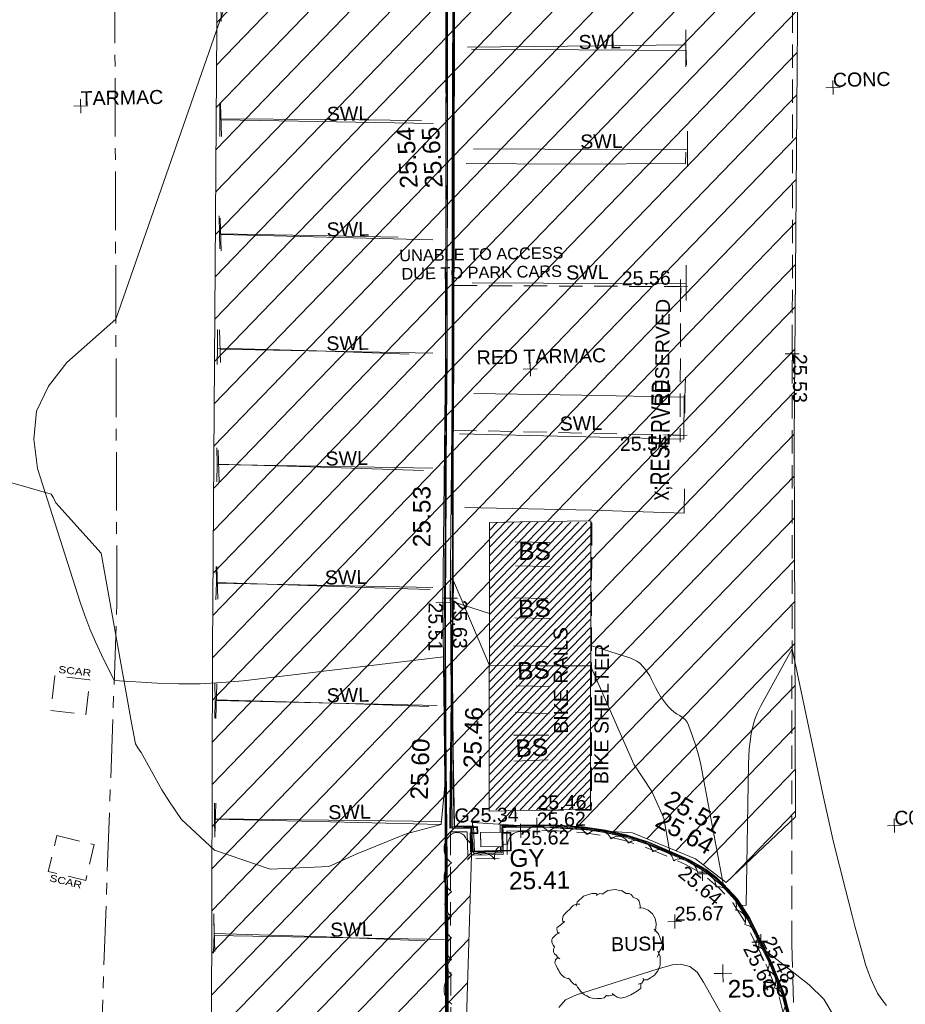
# Model space of a CAD drawing. Header units: millimetres. Extents: x -290717 to 520720, y -88450 to 287762.
# Tile 116 of 256: x -231830 to -212884, y 97417 to 118484. Entities that reach past the tile are written whole.
import ezdxf

# ---------------------------------------------------------------- set-up
doc = ezdxf.new("R2010")
doc.units = ezdxf.units.MM
for name, pattern in [('IMPORT-CENTER _6_', [2000, 1250, -250, 250, -250]), ('IMPORT-DASHED _2_', [750, 500, -250]), ('IMPORT-UG_ELEC_STREET LIGHTING_QLB2 _2_', [2700, 1500, -300, 0, -250, 150, -300, 0, -200])]:
    doc.linetypes.add(name, pattern=pattern)
for name, color, linetype, lineweight, true_color in [('00_TOPO_BIKE_STAND', 1, 'Continuous', 9, 0xff0000), ('00_TOPO_BUILDING_CANOPY', 7, 'Continuous', 9, 0xff7fff), ('00_TOPO_BUILDING_HATCH', 7, 'Continuous', 9, 0x999999), ('00_TOPO_KERB_BOTTOM', 1, 'Continuous', 9, 0xff0000), ('00_TOPO_KERB_TOP', 7, 'Continuous', 9, 0xa500a5), ('00_TOPO_LEVEL_SPOT', 7, 'Continuous', 9, 0x666666), ('00_TOPO_ROAD_MARKING_WHITE_CONTINUOUS', 7, 'Continuous', 9, 0x999999), ('00_TOPO_ROAD_MARKING_WHITE_DASH', 7, 'Continuous', 9, 0x999999), ('00_TOPO_SERV_GULLY', 7, 'Continuous', 9, 0x5252a5), ('00_UAV_FORM_LINES', 7, 'Continuous', 9, 0x666666), ('01_DTM_CONTOUR_MNR', 7, 'Continuous', 9, 0xa5a552), ('12333-PUM-2D-U-0001-C01 - Rev2_REVIT IMPORT_dwg', 7, 'Continuous', 9, 0x767676), ('BUS_SHELTER', 7, 'IMPORT-DASHED _2_', 9, 0x00a5a5), ('BUS_SHELTER_TXT', 7, 'Continuous', 9, 0x00a5a5), ('BUSH', 7, 'Continuous', 9, 0x00a500), ('BUSH_TXT', 7, 'Continuous', 9, 0x00a500), ('CONTOURS_MINOR', 7, 'Continuous', 9, 0x00a5a5), ('FORM_LINE', 7, 'IMPORT-DASHED _2_', 9, 0x00a500), ('FORM_LINE_RMK', 7, 'Continuous', 9, 0x00a500), ('GULLY', 7, 'Continuous', 9, 0x7fbfff), ('GULLY_LVL', 7, 'Continuous', 9, 0x7fbfff), ('KERB_BOTTOM', 7, 'Continuous', 9, 0x0000a5), ('KERB_BOTTOM_LVL', 7, 'Continuous', 9, 0x0000a5), ('KERB_TOP', 2, 'Continuous', 9, 0xffff00), ('KERB_TOP_LVL', 2, 'Continuous', 9, 0xffff00), ('MARKINGS_WHITE_LINE', 7, 'Continuous', 9, 0xc0c0c0), ('MARKINGS_WHITE_LINE_TXT', 7, 'Continuous', 9, 0xc0c0c0), ('PUM-UNABLE TO SURVEY', 190, 'Continuous', 9, 0x7f00ff), ('ROAD_CROWNLINE', 7, 'IMPORT-CENTER _6_', 9, 0xa500a5), ('ROAD_MARKINGS', 7, 'Continuous', 9, 0xc0c0c0), ('SPOT_HEIGHTS_LVL', 7, 'Continuous', 9, 0x00a500), ('VEGETATION', 7, 'Continuous', 9, 0x00a500)]:
    doc.layers.add(name, color=color, linetype=linetype, lineweight=lineweight, true_color=true_color)
for name, color, linetype, lineweight in [('00_TOPO_ROAD_TEXT', 7, 'Continuous', 9), ('CHANGE_OF_SURFACE', 7, 'IMPORT-DASHED _2_', 9), ('CHANGE_OF_SURFACE_LVL', 7, 'Continuous', 9), ('RAILINGS_TXT', 7, 'Continuous', 9), ('Text', 7, 'Continuous', 9), ('TEXT_TXT', 7, 'Continuous', 9)]:
    doc.layers.add(name, color=color, linetype=linetype, lineweight=lineweight)
doc.styles.add('Arial_1', font='arial.ttf', dxfattribs={"height": 250})
doc.styles.add('Arial_2', font='arial.ttf', dxfattribs={"width": 1.208535, "height": 150})
doc.styles.add('Arial_3', font='arial.ttf', dxfattribs={"height": 300})
doc.styles.add('Swis721 Lt BT_14', font='swissl.ttf', dxfattribs={"width": 0.736551, "height": 400})
doc.styles.add('Swis721 Lt BT_2', font='swissl.ttf', dxfattribs={"height": 375})

# ---------------------------------------------------------------- blocks, each defined once
blk = doc.blocks.new('12333-PUM-2D-U-0001-C01 - Rev2_REVIT IMPORT_dwg_MM-2077200-Site Location Plan Existing')
at = {"layer": '00_TOPO_LEVEL_SPOT', "color": 254, "true_color": 0xcccccc, "flags": 128}
for points in [[(0, -500), (0, 0), (-500, 0)], [(500, 0), (0, 0), (0, 500)]]:
    blk.add_lwpolyline(points, dxfattribs=at)
blk = doc.blocks.new('12333-PUM-2D-U-0001-C01 - Rev2_REVIT IMPORT_dwg_MGS62954_T2_Galway_ITM_3d_Rev1-2077680-Site Location Plan Existing')
at = {"layer": '00_TOPO_BUILDING_HATCH', "true_color": 0xcccccc}
h = blk.add_hatch(dxfattribs=at)
h.set_pattern_fill('FP_2', color=254, style=0, pattern_type=2)
h.set_pattern_definition([(45, (0, 0), (-88.388347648, 88.388347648), [])])
h.paths.add_polyline_path([(533683461, 725660830), (533684138, 725660830), (533684254, 725666973), (533682744, 725667002), (533682100, 725667002), (533681984, 725660857), (533682602, 725660846)])
at = {"layer": '00_TOPO_BIKE_STAND', "color": 254, "true_color": 0xcccccc}
for p, q in [((533682636, 725666576), (533683376, 725666551)), ((533682632, 725666062), (533683371, 725666037)), ((533682603, 725665378), (533683308, 725665355)), ((533682601, 725664950), (533683357, 725664925)), ((533682565, 725664352), (533683308, 725664327)), ((533683299, 725663471), (533682605, 725663495)), ((533682572, 725662933), (533683301, 725662884)), ((533682530, 725662444), (533683285, 725662433)), ((533682526, 725661889), (533683259, 725661904))]:
    blk.add_line(p, q, dxfattribs=at)
at = {"layer": '00_TOPO_BUILDING_CANOPY', "color": 254, "true_color": 0xcccccc}
for p, q in [((533681978, 725660830), (533682092, 725667002)), ((533682744, 725667002), (533682100, 725667002)), ((533684264, 725667002), (533682744, 725667002)), ((533684150, 725660830), (533684264, 725667002)), ((533683461, 725660830), (533681978, 725660830)), ((533684138, 725660830), (533683461, 725660830)), ((533684150, 725660830), (533684138, 725660830))]:
    blk.add_line(p, q, dxfattribs=at)
at = {"layer": '00_TOPO_KERB_BOTTOM', "color": 254, "true_color": 0xcccccc, "flags": 128}
for points in [[(533681427, 725683395), (533681313, 725675166), (533681159, 725667732), (533681104, 725665193), (533681031, 725660221), (533680970, 725656534)], [(533688301, 725656401), (533688186, 725656895), (533687819, 725657764), (533687485, 725658458), (533687193, 725658907), (533686815, 725659321), (533686593, 725659505), (533686155, 725659744), (533685509, 725660018), (533684949, 725660247), (533684471, 725660350), (533683893, 725660459), (533683140, 725660510), (533682254, 725660506)], [(533681727, 725660504), (533681153, 725660502), (533681177, 725661375), (533681299, 725665774), (533681346, 725668584), (533681457, 725674865), (533681560, 725679707), (533681698, 725686986), (533682056, 725707130), (533682109, 725712430)], [(533681727, 725660504), (533681727, 725660356), (533681579, 725660356), (533681579, 725659981), (533682420, 725659981), (533682420, 725660350), (533682255, 725660350), (533682254, 725660506)]]:
    blk.add_lwpolyline(points, dxfattribs=at)
at = {"layer": '00_TOPO_KERB_TOP', "color": 254, "true_color": 0xcccccc, "flags": 128}
for points in [[(533681448, 725683395), (533681335, 725675166), (533681180, 725667731), (533681125, 725665192), (533681052, 725660220), (533680991, 725656534)], [(533688280, 725656397), (533688166, 725656888), (533687800, 725657755), (533687466, 725658447), (533687175, 725658893), (533686800, 725659305), (533686580, 725659487), (533686145, 725659725), (533685501, 725659999), (533684943, 725660226), (533684466, 725660329), (533683890, 725660437), (533683140, 725660489), (533682268, 725660485)], [(533681713, 725660482), (533681131, 725660480), (533681155, 725661376), (533681278, 725665775), (533681324, 725668584), (533681436, 725674865), (533681538, 725679708), (533681676, 725686986), (533681956, 725702702), (533682035, 725707130), (533682060, 725712430)], [(533681713, 725660482), (533681713, 725660370), (533681565, 725660370), (533681565, 725659967), (533682434, 725659967), (533682434, 725660364), (533682269, 725660364), (533682268, 725660485)]]:
    blk.add_lwpolyline(points, dxfattribs=at)
at = {"layer": '00_TOPO_ROAD_MARKING_WHITE_CONTINUOUS', "color": 254, "true_color": 0xcccccc}
for p, q in [((533676540, 725678200), (533676540, 725677820)), ((533676480, 725675740), (533676470, 725675360)), ((533676430, 725673280), (533676430, 725672960)), ((533676340, 725670830), (533676330, 725670480)), ((533676290, 725668350), (533676280, 725667970)), ((533676160, 725663310), (533676150, 725662920)), ((533676100, 725660760), (533676100, 725660370)), ((533676050, 725658310), (533676030, 725657890))]:
    blk.add_line(p, q, dxfattribs=at)
at = {"layer": '00_TOPO_ROAD_MARKING_WHITE_CONTINUOUS', "color": 254, "true_color": 0xcccccc, "flags": 128}
for points in [[(533676480, 725676080), (533676480, 725675740), (533678780, 725675680), (533680790, 725675630)], [(533676430, 725673660), (533676430, 725673280), (533678390, 725673210), (533680250, 725673140)], [(533676350, 725671230), (533676340, 725670830), (533678460, 725670740), (533680440, 725670630)], [(533676290, 725668700), (533676290, 725668350), (533678290, 725668260), (533680700, 725668140)], [(533676230, 725666160), (533676230, 725665820), (533676210, 725665450)], [(533676230, 725665820), (533677970, 725665730), (533679610, 725665650), (533680800, 725665590)], [(533676160, 725663660), (533676160, 725663310), (533678960, 725663180), (533680730, 725663090)], [(533676110, 725661100), (533676100, 725660760), (533678580, 725660660), (533680950, 725660560)], [(533676050, 725658730), (533676050, 725658310), (533678450, 725658200), (533680560, 725658080)]]:
    blk.add_lwpolyline(points, dxfattribs=at)
at = {"layer": '00_TOPO_ROAD_MARKING_WHITE_DASH', "color": 254, "true_color": 0xcccccc}
blk.add_line((533686470, 725677150), (533686480, 725676720), dxfattribs=at)
at = {"layer": '00_TOPO_ROAD_MARKING_WHITE_DASH', "color": 254, "true_color": 0xcccccc, "flags": 128}
for points in [[(533686480, 725677470), (533686470, 725677150), (533683940, 725677160), (533681800, 725677180)], [(533686430, 725674850), (533686420, 725674610), (533683890, 725674640), (533681730, 725674690)], [(533686340, 725670040), (533686320, 725669590), (533686310, 725669270)], [(533686321, 725669610), (533684120, 725669690), (533681810, 725669770)], [(533686280, 725667650), (533686260, 725667130), (533684290, 725667230), (533681570, 725667330)]]:
    blk.add_lwpolyline(points, dxfattribs=at)
at = {"layer": '00_TOPO_SERV_GULLY', "color": 254, "true_color": 0xcccccc}
for p, q in [((533681788, 725660068), (533681788, 725660372)), ((533682245, 725660372), (533681788, 725660372)), ((533682245, 725660068), (533682245, 725660372)), ((533681788, 725660068), (533682245, 725660068))]:
    blk.add_line(p, q, dxfattribs=at)
at = {"layer": '00_UAV_FORM_LINES', "color": 254, "true_color": 0xcccccc, "flags": 128}
blk.add_lwpolyline([(533683394, 725656603), (533683539, 725656759), (533683781, 725656863), (533685536, 725657391), (533685847, 725657473), (533686012, 725657479), (533686212, 725657426), (533686365, 725657305), (533686498, 725657091), (533687079, 725656013)], dxfattribs=at)
at = {"layer": '01_DTM_CONTOUR_MNR', "color": 254, "true_color": 0xcccccc, "flags": 128}
for points in [[(533689264, 725656343), (533689067, 725656680), (533688759, 725656993), (533687820, 725657760), (533688176, 725656930), (533688182, 725656896), (533688292, 725656431)], [(533680979, 725656530), (533681027, 725659956), (533681031, 725660220), (533681050, 725661460), (533680950, 725660560), (533680197, 725660370), (533679122, 725659954), (533678530, 725659705), (533677276, 725659665), (533676092, 725660097), (533675397, 725660766), (533675146, 725661149), (533674986, 725661405), (533674561, 725662210), (533674490, 725662312), (533674442, 725662399), (533674360, 725662849), (533673780, 725666490), (533672826, 725667582), (533672775, 725667691), (533672726, 725667774), (533671270, 725668220)]]:
    blk.add_lwpolyline(points, dxfattribs=at)
blk.add_lwpolyline([(533683119, 725663918), (533682040, 725663940), (533681300, 725665770), (533681209, 725662660), (533681173, 725661380), (533681151, 725660626), (533681148, 725660498), (533681415, 725660499), (533681720, 725660498), (533681718, 725660363), (533681572, 725660363), (533681573, 725659974), (533682427, 725659974), (533682428, 725660359), (533682263, 725660358), (533682260, 725660494), (533683140, 725660497), (533683790, 725660464), (533683890, 725660448), (533684402, 725660361), (533684470, 725660344), (533684529, 725660335), (533684946, 725660242), (533684984, 725660234), (533685508, 725660017), (533685830, 725659880), (533685712, 725660608), (533685466, 725661189), (533685094, 725661777), (533684200, 725663900)], close=True, dxfattribs=at)
at = {"xscale": 0.375, "yscale": 0.375, "zscale": 0.375}
blk.add_blockref('12333-PUM-2D-U-0001-C01 - Rev2_REVIT IMPORT_dwg_MM-2077200-Site Location Plan Existing', (533686920, 725657270), dxfattribs=at)
at = {"layer": '00_TOPO_BIKE_STAND', "color": 251, "true_color": 0x666666, "char_height": 375, "width": 778.82, "attachment_point": 1, "line_spacing_factor": 1.005062, "style": 'Swis721 Lt BT_2'}
for insert, rotation in [((533682702, 725666566), 358.7819), ((533682671, 725665334), 0.4936), ((533682624, 725664001), 1.6253), ((533682560, 725662348), 1.487)]:
    blk.add_mtext('BS', dxfattribs=dict(at, insert=insert, rotation=rotation))
at = {"layer": '00_TOPO_KERB_BOTTOM', "color": 251, "true_color": 0x666666, "char_height": 375, "width": 1495.9, "attachment_point": 1, "line_spacing_factor": 1.005062, "style": 'Swis721 Lt BT_2'}
for s, insert, rotation in [('25.54', (533680311, 725674172), 92.5334), ('25.53', (533680448, 725666501), 88.9794), ('25.46', (533681443, 725661762), 87.1179), ('25.51', (533685887, 725661227), 329.7236)]:
    blk.add_mtext(s, dxfattribs=dict(at, insert=insert, rotation=rotation))
at = {"layer": '00_TOPO_KERB_TOP', "color": 251, "true_color": 0x666666, "char_height": 375, "width": 1495.9, "attachment_point": 1, "line_spacing_factor": 1.005062, "style": 'Swis721 Lt BT_2'}
for s, insert, rotation in [('25.65', (533680845, 725674169), 92.5334), ('25.60', (533680295, 725661107), 87.1179), ('25.64', (533685686, 725660784), 329.7236)]:
    blk.add_mtext(s, dxfattribs=dict(at, insert=insert, rotation=rotation))
at = {"layer": '00_TOPO_LEVEL_SPOT', "insert": (533687015, 725657123), "char_height": 375, "width": 1495.9, "attachment_point": 1, "line_spacing_factor": 1.005062, "style": 'Swis721 Lt BT_2'}
blk.add_mtext('25.66', dxfattribs=at)
at = {"layer": '00_TOPO_ROAD_TEXT', "color": 251, "true_color": 0x666666, "insert": (533685537, 725667418), "char_height": 400, "width": 2765.61, "attachment_point": 1, "rotation": 88.2243, "line_spacing_factor": 1.005062, "style": 'Swis721 Lt BT_14'}
blk.add_mtext('x;RESERVED', dxfattribs=at)
at = {"layer": '00_TOPO_SERV_GULLY', "color": 251, "true_color": 0x666666, "char_height": 375, "attachment_point": 1, "line_spacing_factor": 1.005062, "style": 'Swis721 Lt BT_2'}
for s, insert, width in [('GY', (533682394, 725659999), 821.56), ('25.41', (533682376, 725659516), 1495.9)]:
    blk.add_mtext(s, dxfattribs=dict(at, insert=insert, width=width))
blk = doc.blocks.new('12333-PUM-2D-U-0001-C01 - Rev2_REVIT IMPORT_dwg_SPOT-2077713-Site Location Plan Existing')
at = {"layer": 'Text', "color": 253, "true_color": 0xaaaaaa}
for p, q in [((-500, 0), (500, 0)), ((0, 500), (0, -500))]:
    blk.add_line(p, q, dxfattribs=at)
blk = doc.blocks.new('12333-PUM-2D-U-0001-C01 - Rev2_REVIT IMPORT_dwg_SPOT-2077769-Site Location Plan Existing')
at = {"layer": 'CHANGE_OF_SURFACE_LVL', "color": 253, "true_color": 0xaaaaaa}
for p, q in [((-500, 0), (500, 0)), ((0, 500), (0, -500))]:
    blk.add_line(p, q, dxfattribs=at)
blk = doc.blocks.new('12333-PUM-2D-U-0001-C01 - Rev2_REVIT IMPORT_dwg_SPOT-2077770-Site Location Plan Existing')
at = {"layer": 'KERB_BOTTOM_LVL', "color": 9, "true_color": 0xaaaae1}
for p, q in [((-500, 0), (500, 0)), ((0, 500), (0, -500))]:
    blk.add_line(p, q, dxfattribs=at)
blk = doc.blocks.new('12333-PUM-2D-U-0001-C01 - Rev2_REVIT IMPORT_dwg_SPOT-2077810-Site Location Plan Existing')
at = {"layer": 'KERB_TOP_LVL', "color": 51, "true_color": 0xffffaa}
for p, q in [((-500, 0), (500, 0)), ((0, 500), (0, -500))]:
    blk.add_line(p, q, dxfattribs=at)
blk = doc.blocks.new('12333-PUM-2D-U-0001-C01 - Rev2_REVIT IMPORT_dwg_SPOT-2077775-Site Location Plan Existing')
at = {"layer": 'SPOT_HEIGHTS_LVL', "color": 9, "true_color": 0xaae1aa}
for p, q in [((-500, 0), (500, 0)), ((0, 500), (0, -500))]:
    blk.add_line(p, q, dxfattribs=at)
blk = doc.blocks.new('12333-PUM-2D-U-0001-C01 - Rev2_REVIT IMPORT_dwg_BUSHES-2077801-Site Location Plan Existing')
at = {"layer": 'BUSH', "color": 254, "true_color": 0xeaeaea, "flags": 128}
for points in [[(-221.3, 283.8), (-213.2, 313.4), (-169.4, 354.6), (-108.6, 373.3), (-80.2, 372.5), (-67.3, 364.7)], [(-77.8, 357), (-51, 371.7), (-27.5, 365.5)], [(-35.6, 366.3), (4.9, 392.8), (60, 398.2), (80.3, 392.8), (93.3, 387.3), (103.8, 389.6), (137, 368.6), (158.1, 367.9), (171.1, 360.1), (186.5, 342.2), (217.3, 325.8), (227, 312.6), (231.9, 293.1), (235.9, 262)], [(-346.1, -89.8), (-361.5, -77.3), (-368.8, -64.1), (-381.8, -54), (-389.1, -38.4), (-389.1, -40.7), (-388.3, -21.3), (-382.6, -3.4), (-389.9, 9.8), (-399.6, 30.1), (-399.6, 40.2), (-398.8, 49.5), (-394, 59.7), (-372.1, 79.1), (-361.5, 89.2), (-342.9, 96.2), (-347.8, 93.9), (-358.3, 101.7), (-360.7, 111.8), (-363.2, 124.2), (-359.9, 134.4), (-349.4, 141.4), (-333.2, 153.8), (-325.1, 163.2), (-317, 167.8), (-306.4, 175.6), (-311.3, 167.8), (-319.4, 175.6), (-321.8, 193.5), (-315.3, 216.1), (-304.8, 230.9), (-287.8, 248), (-269.1, 262), (-256.2, 276.8), (-242.4, 289.2), (-234.3, 293.9), (-218.9, 298.6), (-194.5, 297.8)], [(225.4, 265.1), (257, 262), (290.3, 245.7), (321.1, 220), (338.9, 186.5), (345.4, 151.5), (343.8, 115.7), (335.7, 93.9)], [(330.8, 111), (361.6, 77.6), (377.8, 31.6), (387.6, -3.4), (378.6, -30.6), (364.9, -50.9), (359.2, -73.4), (350.3, -90.6)], [(354.3, -47.8), (371.3, -85.9), (369.7, -146.6), (352.7, -186.3), (328.4, -218.2), (299.2, -236.9), (274.9, -249.3), (253.8, -248.5)], [(-274.8, -235.3), (-295.9, -229.9), (-316.1, -221.3), (-334, -203.4), (-349.4, -185.5), (-354.2, -173.1), (-364, -157.5), (-371.3, -137.3), (-378.6, -121.7), (-381, -116.2), (-375.3, -96.8), (-364, -84.3), (-359.1, -79.7)], [(-229.4, -282), (-247.2, -271.1), (-267.5, -253.2), (-277.2, -237.7), (-287.8, -227.5)], [(-19.4, -359.1), (-33.2, -373.1), (-54.3, -377.7), (-82.7, -377), (-98.9, -378.5), (-106.2, -376.2), (-119.1, -373.1), (-137.8, -367.6), (-158.1, -356.7), (-173.5, -348.9), (-188.9, -335.7), (-201.8, -323.3), (-209.1, -310), (-222.1, -294.5), (-229.4, -279.7), (-236.7, -269.6)], [(229.5, -275.8), (228.7, -308.5), (212.4, -322.5), (185.7, -339.6), (156.5, -356), (119.2, -370), (85.2, -377), (58.4, -370.7), (38.1, -355.2), (22.7, -341.9)], [(246.5, -238.4), (248.1, -253.2), (237.6, -273.5), (210.8, -279.7)], [(33.3, -352.8), (1.7, -359.1), (-11.3, -359.1), (-21.9, -353.6)]]:
    blk.add_lwpolyline(points, dxfattribs=at)
blk = doc.blocks.new('12333-PUM-2D-U-0001-C01 - Rev2_REVIT IMPORT_dwg-1620468-Site Location Plan Existing')
at = {"layer": 'PUM-UNABLE TO SURVEY', "true_color": 0xffffd4}
h = blk.add_hatch(dxfattribs=at)
h.set_pattern_fill('FP_9', style=0, pattern_type=2)
h.set_pattern_definition([(45, (41634.35, 69554.64), (-441.942, 441.942), [])])
h.paths.add_polyline_path([(37524, 27750), (39719, 27734), (40542, 44739), (43956, 44452), (45297, 43875), (45942, 43357), (47453, 44739), (47563, 52799), (47921, 67000), (48177, 83645), (48562, 104775), (48297, 103601), (47929, 102488), (47053, 100891), (45417, 99175), (44013, 98203), (42941, 97754), (41983, 97456), (41128, 97333), (41324, 111276), (36515, 111376), (36230, 97556), (35878, 83860), (35491, 66994), (35043, 48528), (34714, 32297), (35058, 31026), (35949, 29460), (36787, 28355), (37497, 27772)])
h.paths.add_polyline_path([(40894, 44733), (41013, 51147), (43184, 51147), (43067, 44975), (40898, 44975)])
at = {"layer": 'BUS_SHELTER', "color": 254, "true_color": 0xaae1e1, "flags": 128}
blk.add_lwpolyline([(43184, 51100), (43201, 51099), (43085, 44956), (42048, 44975)], dxfattribs=at)
at = {"layer": 'CHANGE_OF_SURFACE', "color": 253, "true_color": 0xaaaaaa}
for p, q in [((40340, 56230), (45190, 56123)), ((40068, 44543), (40421, 44542)), ((47322, 42013), (47352, 39799))]:
    blk.add_line(p, q, dxfattribs=at)
at = {"layer": 'CHANGE_OF_SURFACE', "color": 253, "true_color": 0xaaaaaa, "flags": 128}
for points in [[(47322, 42013), (47786, 67274), (48052, 86810), (48499, 104462)], [(40274, 53137), (45125, 52942), (45190, 56123)], [(40068, 44543), (40029, 42478), (39939, 35636), (39889, 32859), (39862, 29240), (39803, 29240)], [(41269, 44539), (41267, 43957), (40426, 43957), (40421, 44542)], [(41269, 44539), (41564, 44537), (42263, 44532), (42888, 44480), (43354, 44402), (43782, 44293), (44256, 44132), (44699, 43935), (45096, 43754), (45436, 43552), (45792, 43240), (46075, 42921), (46323, 42523), (46782, 41553), (47030, 40905), (47163, 40333), (47227, 39793), (47161, 36914), (47040, 34821), (46852, 34259), (46923, 34236)]]:
    blk.add_lwpolyline(points, dxfattribs=at)
at = {"layer": 'CONTOURS_MINOR', "color": 254, "true_color": 0xaae1e1, "flags": 128}
for points in [[(40251, 35997), (40163, 36128), (39948, 36499), (39888, 36499), (39952, 42479), (39978, 48289), (35688, 47856), (35228, 47822), (34769, 47804), (34309, 47812), (33848, 47836), (32928, 47909), (32666, 48461), (32541, 48740), (32425, 49022), (32322, 49309), (32228, 49599), (31368, 52470), (31299, 53104), (31364, 53697), (31631, 54232), (32031, 54727), (33098, 55639), (37899, 68670)], [(40977, 49204), (40188, 49469), (40155, 47554), (40152, 47341), (40149, 47128), (40147, 46914), (40145, 46701), (40142, 46274), (40141, 45711), (40141, 45536), (40141, 45360), (40143, 45185), (40144, 45010), (40148, 44659), (40254, 44652), (40272, 44651), (40290, 44650), (40307, 44649), (40325, 44648), (40517, 44635), (40525, 44489), (40529, 44420), (40533, 44352), (40537, 44284), (40540, 44215), (40547, 44078), (40657, 44063), (40675, 44060), (40694, 44059), (40712, 44058), (40731, 44059), (41152, 44075), (41155, 44213)], [(45125, 46861), (45072, 46907), (45011, 46947), (44946, 46984), (44885, 47026), (44830, 47076), (44778, 47131), (44735, 47185), (44668, 47273), (44606, 47364), (44552, 47459), (44502, 47558), (44423, 47729), (44384, 47805), (44341, 47877), (44293, 47947), (44241, 48013), (44181, 48072), (44117, 48123), (44045, 48164), (43968, 48197), (43135, 48477)], [(49325, 40666), (49227, 40797), (49140, 40937), (49067, 41087), (49001, 41240), (48944, 41396), (48895, 41555), (48858, 41688), (48797, 41916), (48737, 42144), (48679, 42373), (48623, 42602), (48489, 43162), (48370, 43673), (48255, 44184), (48148, 44697), (48044, 45211), (47438, 48329), (46748, 47128), (46676, 46985), (46614, 46838), (46568, 46685), (46532, 46529), (46507, 46369), (46487, 46209), (46474, 46048), (46465, 45886), (46362, 42866), (46258, 42859), (46390, 42630), (46421, 42576), (46468, 42478), (46476, 42461), (46484, 42445), (46492, 42429), (46500, 42412), (46890, 41596), (46905, 41575), (47137, 40937), (47161, 40853), (47280, 40349)], [(41163, 44516), (41166, 44628), (41479, 44648), (41568, 44648), (42071, 44648), (42091, 44648), (42110, 44648), (42130, 44647), (42150, 44647), (42268, 44643), (42373, 44637), (42391, 44636), (42408, 44634), (42426, 44633), (42443, 44631), (42906, 44588), (42998, 44576), (43374, 44508), (43730, 44423), (43815, 44397), (44206, 44272), (44296, 44241), (44677, 44072), (44745, 44043), (44803, 44016), (45153, 43861), (45201, 43834), (45496, 43633), (45878, 43329), (45473, 45731), (45435, 45927), (45391, 46121), (45337, 46312), (45277, 46503), (45197, 46737), (45165, 46802), (45125, 46861)]]:
    blk.add_lwpolyline(points, dxfattribs=at)
blk.add_lwpolyline([(40185, 49544), (40188, 49509), (40208, 50414), (40203, 50329), (40202, 50307), (40201, 50286), (40200, 50265), (40200, 50243)], close=True, dxfattribs=at)
at = {"layer": 'FORM_LINE', "color": 9, "true_color": 0xaae1aa, "flags": 128}
for points in [[(31562, 47287), (32309, 47187), (32408, 47929), (31661, 48029)], [(31643, 44610), (32439, 44406), (32244, 43640), (31447, 43844)]]:
    blk.add_lwpolyline(points, close=True, dxfattribs=at)
at = {"layer": 'GULLY', "color": 254, "true_color": 0xd4e9ff}
blk.add_line((40706, 44469), (40707, 44313), dxfattribs=at)
at = {"layer": 'KERB_BOTTOM', "color": 9, "true_color": 0xaaaae1}
for p, q in [((40183, 49544), (40149, 46281)), ((41129, 44663), (41128, 44518))]:
    blk.add_line(p, q, dxfattribs=at)
at = {"layer": 'KERB_BOTTOM', "color": 9, "true_color": 0xaaaae1, "flags": 128}
for points in [[(40189, 49466), (40309, 54650), (40530, 65891)], [(41129, 111275), (40986, 101954), (40758, 86955), (40577, 77395), (40353, 65895), (40131, 54656), (39988, 49448), (39943, 42479)], [(40149, 46281), (40155, 44666), (40562, 44665)], [(41126, 44213), (41125, 44099), (40567, 44099), (40562, 44665)], [(41129, 44663), (41564, 44662), (42268, 44657), (42903, 44603), (43380, 44525), (43818, 44412), (44302, 44248), (44750, 44048), (45154, 43865), (45510, 43653), (45880, 43329), (46176, 42996), (46432, 42583), (46896, 41602), (47149, 40941), (47286, 40354), (47352, 39799), (47286, 36909), (47163, 34797), (46971, 34220)], [(39943, 42479), (39854, 35637), (39803, 32860), (39777, 29242)]]:
    blk.add_lwpolyline(points, dxfattribs=at)
at = {"layer": 'KERB_TOP', "color": 51, "true_color": 0xffffaa}
blk.add_line((40152, 49544), (40118, 46250), dxfattribs=at)
at = {"layer": 'KERB_TOP', "color": 51, "true_color": 0xffffaa, "flags": 128}
for points in [[(40146, 49481), (40281, 54656), (40491, 65892)], [(40380, 65894), (40170, 54660), (40025, 49472)], [(40025, 49472), (39969, 42478), (39880, 35637), (39830, 32859), (39803, 29240), (39777, 29242)], [(40118, 46250), (40105, 44616), (40501, 44615)], [(41188, 44613), (41186, 44038), (40507, 44038), (40501, 44615)], [(41188, 44613), (41564, 44612), (42266, 44607), (42897, 44554), (43369, 44475), (43804, 44364), (44284, 44201), (44730, 44003), (45131, 43820), (45480, 43612), (45845, 43293), (46135, 42966), (46388, 42559), (46850, 41582), (47101, 40927), (47236, 40345), (47302, 39797), (47236, 36911), (47114, 34807), (46923, 34236), (46971, 34220)]]:
    blk.add_lwpolyline(points, dxfattribs=at)
at = {"layer": 'MARKINGS_WHITE_LINE', "color": 254, "true_color": 0xeaeaea}
for p, q in [((40809, 61279), (45388, 61175)), ((35414, 60207), (35423, 59509)), ((39956, 59708), (35418, 59859)), ((40809, 59149), (45388, 59045)), ((35367, 57756), (35376, 57059)), ((39911, 57216), (35371, 57408)), ((40733, 56283), (45313, 56180)), ((35310, 55371), (35319, 54674)), ((39867, 54792), (35316, 54957)), ((35235, 52798), (35244, 52101)), ((39822, 52331), (35239, 52489)), ((35164, 50305), (35173, 49608)), ((39776, 49778), (35169, 49953)), ((35121, 47795), (35085, 47060)), ((35104, 47439), (39830, 47250)), ((35058, 45243), (35021, 44517)), ((35041, 44914), (39876, 44771)), ((34971, 42737), (34976, 42074)), ((34973, 42413), (39939, 42246))]:
    blk.add_line(p, q, dxfattribs=at)
at = {"layer": 'MARKINGS_WHITE_LINE', "color": 254, "true_color": 0xeaeaea, "flags": 128}
for points in [[(45396, 61576), (45388, 61175), (45381, 60822)], [(45396, 59446), (45388, 59045), (45381, 58692)], [(45320, 56580), (45313, 56180), (45306, 55826)], [(40409, 53053), (45204, 52858), (45223, 53794)]]:
    blk.add_lwpolyline(points, dxfattribs=at)
at = {"layer": 'PUM-UNABLE TO SURVEY', "color": 7, "true_color": 0xffffd4, "flags": 128}
blk.add_lwpolyline([(47921, 67000), (47563, 52799), (47453, 44739), (45942, 43357), (45297, 43875), (43956, 44452), (40542, 44739), (39719, 27734), (37524, 27750), (36787, 28355), (35949, 29460), (35058, 31026), (34714, 32297), (35043, 48528), (35491, 66994)], dxfattribs=at)
at = {"layer": 'ROAD_CROWNLINE', "color": 254, "true_color": 0xe1aae1, "flags": 128}
for points in [[(33014, 49544), (33440, 79997), (33992, 114159)], [(31961, 27847), (32449, 38924), (33014, 49544)]]:
    blk.add_lwpolyline(points, dxfattribs=at)
at = {"layer": 'VEGETATION', "color": 9, "true_color": 0xaae1aa}
for centre, radius, start, end in [((40296, 44183), 374, 123.9129, 233.9129), ((40204, 44322), 206, 14.3028, 124.3028), ((41564, 44250), 279, 67.6102, 177.6102), ((41915, 44334), 299, 34.5676, 144.5676), ((42356, 44348), 249, 31.2716, 141.2716), ((42762, 44309), 256, 29.067, 139.067), ((43208, 44205), 318, 24.1301, 134.1301), ((40258, 44152), 265, 306.5679, 56.5679), ((41258, 44001), 261, 83.9214, 111.4967), ((43645, 44159), 230, 19.5821, 129.5821), ((44054, 43958), 339, 14.8405, 124.8405), ((40710, 43733), 359, 34.9877, 144.9877), ((41258, 44001), 261, 124.4852, 193.9214), ((44534, 43788), 298, 10.8411, 120.8411), ((40286, 43569), 376, 123.9129, 233.9129), ((44987, 43536), 347, 7.3482, 117.3482), ((45414, 43289), 303, 355.9366, 105.9366), ((40247, 42993), 327, 123.9129, 233.9129), ((45751, 42867), 402, 344.9698, 94.9698), ((40207, 42502), 274, 124.0621, 234.0621), ((46123, 42542), 222, 335.6933, 85.6933), ((46273, 42146), 308, 330.3, 80.3), ((40206, 42046), 283, 124.2529, 234.2529), ((46477, 41641), 358, 329.655, 79.655), ((40156, 41648), 204, 124.2529, 234.2529), ((40252, 41166), 383, 124.2529, 234.2529), ((46726, 41223), 245, 325.9456, 75.9456), ((46815, 40756), 349, 320.869, 70.869)]:
    blk.add_arc(centre, radius, start, end, dxfattribs=at)
blk.add_blockref('12333-PUM-2D-U-0001-C01 - Rev2_REVIT IMPORT_dwg_MGS62954_T2_Galway_ITM_3d_Rev1-2077680-Site Location Plan Existing', (-533641080, -725615854))
for name, p, xscale, yscale, zscale in [('12333-PUM-2D-U-0001-C01 - Rev2_REVIT IMPORT_dwg_SPOT-2077713-Site Location Plan Existing', (48524, 60323), 0.3, 0.3, 0.3), ('12333-PUM-2D-U-0001-C01 - Rev2_REVIT IMPORT_dwg_SPOT-2077713-Site Location Plan Existing', (32426, 60210), 0.3, 0.3, 0.3), ('12333-PUM-2D-U-0001-C01 - Rev2_REVIT IMPORT_dwg_SPOT-2077769-Site Location Plan Existing', (45190, 56123), 0.3, 0.3, 0.3), ('12333-PUM-2D-U-0001-C01 - Rev2_REVIT IMPORT_dwg_SPOT-2077769-Site Location Plan Existing', (47554, 54643), 0.3, 0.3, 0.3), ('12333-PUM-2D-U-0001-C01 - Rev2_REVIT IMPORT_dwg_SPOT-2077713-Site Location Plan Existing', (41944, 54416), 0.3, 0.3, 0.3), ('12333-PUM-2D-U-0001-C01 - Rev2_REVIT IMPORT_dwg_SPOT-2077769-Site Location Plan Existing', (45125, 52942), 0.3, 0.3, 0.3), ('12333-PUM-2D-U-0001-C01 - Rev2_REVIT IMPORT_dwg_SPOT-2077770-Site Location Plan Existing', (39988, 49448), 0.3, 0.3, 0.3), ('12333-PUM-2D-U-0001-C01 - Rev2_REVIT IMPORT_dwg_SPOT-2077810-Site Location Plan Existing', (40152, 49544), 0.3, 0.3, 0.3), ('12333-PUM-2D-U-0001-C01 - Rev2_REVIT IMPORT_dwg_SPOT-2077769-Site Location Plan Existing', (41564, 44537), 0.3, 0.3, 0.3), ('12333-PUM-2D-U-0001-C01 - Rev2_REVIT IMPORT_dwg_SPOT-2077810-Site Location Plan Existing', (41915, 44609), 0.3, 0.3, 0.3), ('12333-PUM-2D-U-0001-C01 - Rev2_REVIT IMPORT_dwg_SPOT-2077770-Site Location Plan Existing', (41916, 44659), 0.3, 0.3, 0.3), ('12333-PUM-2D-U-0001-C01 - Rev2_REVIT IMPORT_dwg_SPOT-2077713-Site Location Plan Existing', (49562, 44512), 0.3, 0.3, 0.3), ('12333-PUM-2D-U-0001-C01 - Rev2_REVIT IMPORT_dwg_SPOT-2077769-Site Location Plan Existing', (45436, 43552), 0.3, 0.3, 0.3), ('12333-PUM-2D-U-0001-C01 - Rev2_REVIT IMPORT_dwg_BUSHES-2077801-Site Location Plan Existing', (43391, 42055), 3, 3, 3), ('12333-PUM-2D-U-0001-C01 - Rev2_REVIT IMPORT_dwg_SPOT-2077775-Site Location Plan Existing', (44829, 42540), 0.3, 0.3, 0.3), ('12333-PUM-2D-U-0001-C01 - Rev2_REVIT IMPORT_dwg_SPOT-2077810-Site Location Plan Existing', (46619, 42070), 0.3, 0.3, 0.3), ('12333-PUM-2D-U-0001-C01 - Rev2_REVIT IMPORT_dwg_SPOT-2077770-Site Location Plan Existing', (46664, 42092), 0.3, 0.3, 0.3)]:
    blk.add_blockref(name, p, dxfattribs=dict(xscale=xscale, yscale=yscale, zscale=zscale))
at = {"layer": 'BUS_SHELTER_TXT', "insert": (43156, 45513), "char_height": 300, "width": 3588.37, "attachment_point": 1, "rotation": 88.6898, "line_spacing_factor": 0.941778, "style": 'Arial_3'}
blk.add_mtext('BIKE SHELTER', dxfattribs=at)
at = {"layer": 'BUSH_TXT', "insert": (43456, 42230), "char_height": 300, "width": 1388.33, "attachment_point": 1, "line_spacing_factor": 0.941778, "style": 'Arial_3'}
blk.add_mtext('BUSH', dxfattribs=at)
at = {"layer": 'CHANGE_OF_SURFACE_LVL', "char_height": 300, "width": 1256.11, "attachment_point": 1, "line_spacing_factor": 0.941778, "style": 'Arial_3'}
for s, insert in [('25.56', (43933, 56469)), ('25.54', (43831, 52928)), ('25.62', (41558, 44536))]:
    blk.add_mtext(s, dxfattribs=dict(at, insert=insert))
for s, insert, rotation in [('25.53', (47869, 54637), 268.9468), ('25.64', (45089, 43757), 319.3549)]:
    blk.add_mtext(s, dxfattribs=dict(at, insert=insert, rotation=rotation))
at = {"layer": 'FORM_LINE_RMK', "char_height": 150, "width": 826.39, "attachment_point": 1, "line_spacing_factor": 0.941778, "style": 'Arial_2'}
for insert, rotation in [((31751, 48243), 352.3946), ((31495, 43787), 345.6505)]:
    blk.add_mtext('SCAR', dxfattribs=dict(at, insert=insert, rotation=rotation))
at = {"layer": 'GULLY_LVL', "insert": (40155, 45041), "char_height": 300, "width": 1645.43, "attachment_point": 1, "line_spacing_factor": 0.941778, "style": 'Arial_3'}
blk.add_mtext('G25.34', dxfattribs=at)
at = {"layer": 'KERB_BOTTOM_LVL', "char_height": 300, "width": 1256.11, "attachment_point": 1, "line_spacing_factor": 0.941778, "style": 'Arial_3'}
for s, insert, rotation in [('25.51', (39980, 49455), 268.9468), ('25.48', (46949, 42227), 295.3)]:
    blk.add_mtext(s, dxfattribs=dict(at, insert=insert, rotation=rotation))
at = {"layer": 'KERB_BOTTOM_LVL', "insert": (41935, 45285), "char_height": 300, "width": 1256.11, "attachment_point": 1, "line_spacing_factor": 0.941778, "style": 'Arial_3'}
blk.add_mtext('25.46', dxfattribs=at)
at = {"layer": 'KERB_TOP_LVL', "char_height": 300, "width": 1256.11, "attachment_point": 1, "line_spacing_factor": 0.941778, "style": 'Arial_3'}
for s, insert, rotation in [('25.63', (40505, 49505), 268.9468), ('25.64', (46545, 42067), 295.3)]:
    blk.add_mtext(s, dxfattribs=dict(at, insert=insert, rotation=rotation))
at = {"layer": 'KERB_TOP_LVL', "insert": (41915, 44924), "char_height": 300, "width": 1256.11, "attachment_point": 1, "line_spacing_factor": 0.941778, "style": 'Arial_3'}
blk.add_mtext('25.62', dxfattribs=at)
at = {"layer": 'MARKINGS_WHITE_LINE_TXT', "char_height": 300, "width": 1083.49, "attachment_point": 1, "line_spacing_factor": 0.941778, "style": 'Arial_3'}
for insert in [(43098, 61542), (37687, 60098), (43098, 59412), (37641, 57627), (42748, 56615), (37591, 55189), (42553, 53387), (37530, 52725), (37472, 50181), (37467, 47660), (37458, 45158), (37456, 42645)]:
    blk.add_mtext('SWL', dxfattribs=dict(at, insert=insert))
at = {"layer": 'PUM-UNABLE TO SURVEY', "color": 51, "true_color": 0xffff7f, "insert": (40941, 57018), "char_height": 250, "width": 4156.5, "attachment_point": 2, "line_spacing_factor": 0.941778, "style": 'Arial_1'}
blk.add_mtext('UNABLE TO ACCESS\\PDUE TO PARK CARS', dxfattribs=at)
at = {"layer": 'RAILINGS_TXT', "insert": (42316, 46603), "char_height": 300, "width": 2728.92, "attachment_point": 1, "rotation": 89.2967, "line_spacing_factor": 0.941778, "style": 'Arial_3'}
blk.add_mtext('BIKE RAILS', dxfattribs=at)
at = {"layer": 'ROAD_MARKINGS', "insert": (44592, 53567), "char_height": 300, "width": 2750.96, "attachment_point": 1, "rotation": 88.3476, "line_spacing_factor": 0.941778, "style": 'Arial_3'}
blk.add_mtext('RESERVED', dxfattribs=at)
at = {"layer": 'SPOT_HEIGHTS_LVL', "insert": (44829, 42855), "char_height": 300, "width": 1256.11, "attachment_point": 1, "line_spacing_factor": 0.941778, "style": 'Arial_3'}
blk.add_mtext('25.67', dxfattribs=at)
at = {"layer": 'TEXT_TXT', "char_height": 300, "attachment_point": 1, "line_spacing_factor": 0.941778, "style": 'Arial_3'}
for s, insert, width in [('TARMAC', (32426, 60525), 2108.21), ('CONC', (48524, 60638), 1469.14), ('RED TARMAC', (40801, 54833), 3301.89), ('C0NC', (49562, 44827), 1358.95)]:
    blk.add_mtext(s, dxfattribs=dict(at, insert=insert, width=width))

msp = doc.modelspace()

# ---------------------------------------------------------------- block references
at = {"layer": '12333-PUM-2D-U-0001-C01 - Rev2_REVIT IMPORT_dwg', "color": 254, "linetype": 'IMPORT-UG_ELEC_STREET LIGHTING_QLB2 _2_', "true_color": 0xffd4d4, "rotation": 0.9999999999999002}
msp.add_blockref('12333-PUM-2D-U-0001-C01 - Rev2_REVIT IMPORT_dwg-1620468-Site Location Plan Existing', (-261895, 55870), dxfattribs=at)

doc.saveas('drawing.dxf')
